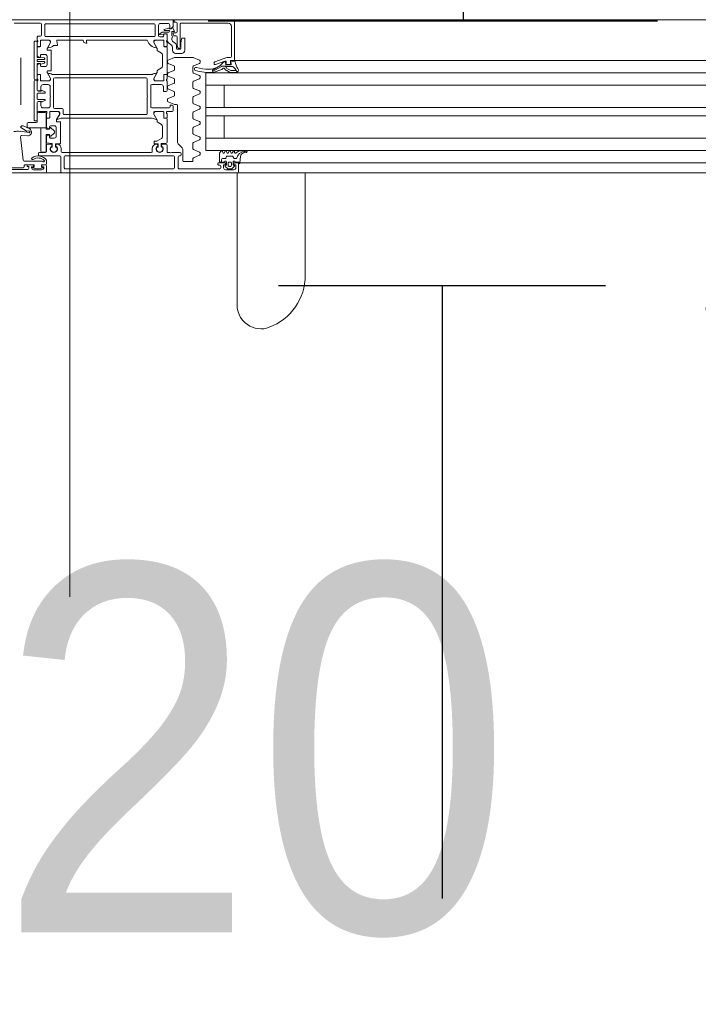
# Model space of a CAD drawing. Header units: centimetres. Extents: x -1631 to 1829, y -257 to 3158.
# Tile 57 of 128: x 392 to 425, y 972 to 1020. Entities that reach past the tile are written whole.
import ezdxf

# ---------------------------------------------------------------- set-up
doc = ezdxf.new("R2010")
doc.units = ezdxf.units.CM
doc.linetypes.add('Dash', pattern=[60, 30, -30])
doc.linetypes.add('Długa kreska', pattern=[142.875, 95.25, -47.625])
for name, color, linetype, lineweight in [('A-DETL', 90, 'Continuous', 9), ('A-DETL-GENF', 92, 'Continuous', 9), ('A-DOOR', 31, 'Continuous', 13), ('A-DOOR-IDEN', 31, 'Continuous', 13), ('G-ANNO-TEXT', 231, 'Continuous', 13)]:
    doc.layers.add(name, color=color, linetype=linetype, lineweight=lineweight)
doc.styles.add('Arial', font='arial.ttf', dxfattribs={"width": 0.9, "height": 18})

# ---------------------------------------------------------------- blocks, each defined once
blk = doc.blocks.new('Schueco_FWS_ADS-75-SimplySmart_inw_Family-02 - FWS SI insert unit 90-2368450-5_piętro III __10_50 m_ - stan projektowany')
at = {"layer": 'A-DETL-GENF'}
for p, q in [((74.6, 0.9), (-74.6, 0.9)), ((-54.5, 0.4), (7.65, 0.4)), ((-54.5, -0.2), (7.65, -0.2)), ((-54.5, -0.8), (7.65, -0.8)), ((-54.5, -1.9), (7.65, -1.9)), ((-54.5, -2.3), (7.65, -2.3)), ((-54.5, -3.4), (7.65, -3.4)), ((-54.5, -4), (7.65, -4)), ((7.65, -4.6), (-59.08, -4.6)), ((-75.5, -6.6), (75.5, -6.6))]:
    blk.add_line(p, q, dxfattribs=at)
at = {"layer": 'A-DOOR'}
for p, q in [((11.067, 0.9), (11.067, 7.373)), ((7.733, 5.916), (7.733, 0.9)), ((11.05, 0.9), (5.85, 0.9)), ((11, 0.45), (11, 0.85)), ((11.05, 0.9), (19.65, 0.9)), ((11.209, 0.581), (11.313, 0.685)), ((11.63, 0.75), (11.23, 0.75)), ((11.24, 0.53), (11.23, 0.53)), ((11.27, 0.37), (11.27, 0.5)), ((11.348, 0.7), (11.512, 0.7)), ((11.35, 0.53), (11.35, 0.42)), ((11.46, 0.58), (11.4, 0.58)), ((11.51, 0.42), (11.51, 0.53)), ((11.547, 0.685), (11.651, 0.581)), ((11.59, 0.5), (11.59, 0.37)), ((11.63, 0.53), (11.62, 0.53)), ((11.86, 0.65), (11.86, 0.57)), ((13.91, 0.7), (11.91, 0.7)), ((11.91, 0.52), (11.96, 0.52)), ((13.96, 0.12), (13.96, 0.65)), ((14.13, 0.65), (14.13, 0.12)), ((19.48, 0.7), (14.18, 0.7)), ((19.53, 0.12), (19.53, 0.65)), ((19.7, 0.85), (19.7, 0.12)), ((20.4, 0.85), (20.4, 0.55)), ((32.25, 0.9), (20.45, 0.9)), ((20.45, 0.5), (20.58, 0.5)), ((20.63, 0.62), (20.58, 0.62)), ((20.63, 0.75), (21.03, 0.75)), ((21.08, 0.62), (21.03, 0.62)), ((21.08, 0.5), (21.29, 0.5)), ((21.31, 0.73), (22.6, 0.73)), ((21.5, 0.55), (21.5, 0.595)), ((21.55, 0.645), (22.4, 0.645)), ((10.928, 0.4), (5.85, 0.4)), ((10.903, 0.103), (10.93, 0.41)), ((11.18, 0.4), (11.05, 0.4)), ((11.189, 0.2), (11.124, 0.2)), ((11.273, 0.105), (11.232, 0.175)), ((11.54, 0.08), (11.316, 0.08)), ((11.4, 0.37), (11.46, 0.37)), ((11.623, 0.175), (11.583, 0.105)), ((11.778, 0.2), (11.667, 0.2)), ((11.96, 0.4), (11.68, 0.4)), ((11.69, 0.37), (11.9, 0.37)), ((11.828, 0.37), (11.828, 0.25)), ((12.01, 0.47), (12.01, 0.45)), ((12.911, 0.038), (13.199, 0.157)), ((13.23, 0.203), (13.23, 0.3)), ((13.28, 0.35), (13.68, 0.35)), ((13.73, 0.3), (13.73, -0.259)), ((13.81, -0.05), (13.81, 0.02)), ((13.86, 0.07), (13.91, 0.07)), ((14.18, 0.07), (19.48, 0.07)), ((19.75, 0.07), (20.75, 0.07)), ((20.4, 0.27), (20.4, 0.45)), ((21.497, 0.32), (20.657, 0.32)), ((20.8, 0.02), (20.8, -0.05)), ((21.667, -0.869), (21.547, 0.275)), ((10.626, -0.158), (10.599, -0.172)), ((10.616, -0.101), (10.742, -0.076)), ((10.891, -0.18), (10.624, -0.18)), ((11.19, -0.14), (11.19, -0.1)), ((11.291, -0.09), (11.269, -0.15)), ((11.391, -0.15), (11.369, -0.09)), ((11.491, -0.09), (11.469, -0.15)), ((11.591, -0.15), (11.569, -0.09)), ((11.691, -0.09), (11.669, -0.15)), ((11.791, -0.15), (11.769, -0.09)), ((12.88, -0.002), (12.88, -0.078)), ((13.199, -0.237), (12.911, -0.118)), ((13.23, -0.547), (13.23, -0.283)), ((13.759, -0.329), (13.951, -0.521)), ((14.26, -0.1), (13.86, -0.1)), ((14.45, -0.1), (14.36, -0.1)), ((14.5, -0.45), (14.5, -0.15)), ((14.704, -0.37), (14.737, -0.37)), ((14.76, -0.36), (14.724, -0.36)), ((14.767, -0.403), (14.76, -0.482)), ((14.78, -0.522), (14.78, -0.38)), ((14.94, -0.38), (14.94, -0.505)), ((14.959, -0.482), (14.953, -0.403)), ((14.996, -0.36), (14.96, -0.36)), ((14.982, -0.37), (15.016, -0.37)), ((15.22, -0.15), (15.22, -0.3)), ((19.63, -0.1), (15.27, -0.1)), ((19.68, -0.3), (19.68, -0.15)), ((19.884, -0.37), (19.917, -0.37)), ((19.904, -0.36), (19.94, -0.36)), ((19.947, -0.403), (19.94, -0.482)), ((19.96, -0.38), (19.96, -0.505)), ((20.12, -0.522), (20.12, -0.38)), ((20.139, -0.482), (20.133, -0.403)), ((20.14, -0.36), (20.176, -0.36)), ((20.162, -0.37), (20.196, -0.37)), ((20.4, -0.15), (20.4, -0.45)), ((20.75, -0.1), (20.45, -0.1)), ((5.85, -0.8), (12.6, -0.8)), ((12.88, -0.752), (12.88, -0.828)), ((12.911, -0.712), (13.199, -0.593)), ((13.199, -0.987), (12.911, -0.868)), ((13.98, -0.591), (13.98, -2.4)), ((14.5, -1.729), (14.5, -0.61)), ((14.546, -0.561), (14.762, -0.542)), ((14.74, -0.5), (14.55, -0.5)), ((14.72, -0.869), (14.72, -1.375)), ((14.96, -0.525), (15.11, -0.525)), ((15.02, -0.5), (14.979, -0.5)), ((15.13, -0.545), (15.13, -0.635)), ((19.72, -0.545), (19.72, -1.585)), ((19.94, -0.525), (19.74, -0.525)), ((19.92, -0.5), (19.88, -0.5)), ((19.92, -1.305), (19.92, -0.905)), ((20.02, -0.805), (20.2, -0.805)), ((20.382, -0.563), (20.138, -0.542)), ((20.35, -0.5), (20.159, -0.5)), ((20.25, -0.855), (20.25, -0.93)), ((20.281, -0.954), (20.326, -0.942)), ((20.4, -0.846), (20.4, -0.583)), ((21.321, -0.917), (21.616, -0.924)), ((12.911, -1.462), (13.199, -1.343)), ((13.23, -1.297), (13.23, -1.033)), ((20.2, -1.405), (20.02, -1.405)), ((20.25, -1.28), (20.25, -1.355)), ((20.326, -1.268), (20.281, -1.256)), ((20.4, -1.729), (20.4, -1.364)), ((21.214, -1.123), (21.225, -1.138)), ((21.536, -1.402), (21.222, -1.249)), ((21.259, -1.154), (21.369, -1.148)), ((21.399, -1.157), (21.651, -1.326)), ((21.648, -1.377), (21.606, -1.399)), ((12.88, -1.502), (12.88, -1.578)), ((13.199, -1.737), (12.911, -1.618)), ((13.23, -2.047), (13.23, -1.783)), ((14.5, -2), (14.5, -1.81)), ((14.53, -1.78), (14.629, -1.78)), ((14.63, -1.779), (14.55, -1.779)), ((14.659, -1.81), (14.659, -2.08)), ((14.66, -2.049), (14.66, -1.809)), ((14.77, -1.462), (14.94, -1.56)), ((14.99, -1.647), (14.99, -1.691)), ((14.997, -1.716), (15.131, -1.949)), ((15.22, -1.78), (19.68, -1.78)), ((19.74, -1.605), (19.89, -1.605)), ((19.903, -1.716), (19.769, -1.949)), ((19.91, -1.625), (19.91, -1.691)), ((20.24, -2.049), (20.24, -1.809)), ((20.241, -2.08), (20.241, -1.81)), ((20.27, -1.779), (20.35, -1.779)), ((20.271, -1.78), (20.37, -1.78)), ((20.4, -1.81), (20.4, -2)), ((21, -3.59), (21, -1.7)), ((12.88, -2.252), (12.88, -2.328)), ((12.911, -2.212), (13.199, -2.093)), ((13.199, -2.487), (12.911, -2.368)), ((14.2, -2.37), (14.2, -2.15)), ((14.25, -2.1), (14.5, -2.1)), ((15.25, -2.28), (14.4, -2.28)), ((14.52, -2.072), (14.52, -2.028)), ((14.679, -2.1), (15.1, -2.1)), ((15.044, -2.099), (14.71, -2.099)), ((15.3, -3.37), (15.3, -2.33)), ((15.47, -2), (15.47, -2.8)), ((19.53, -1.95), (15.52, -1.95)), ((19.58, -2.2), (19.58, -2)), ((20, -2.25), (19.63, -2.25)), ((19.8, -2.1), (20.221, -2.1)), ((19.856, -2.099), (20.19, -2.099)), ((20.05, -3.7), (20.05, -2.3)), ((20.22, -2.38), (20.22, -2.8)), ((20.57, -2.28), (20.32, -2.28)), ((20.38, -2.028), (20.38, -2.072)), ((20.4, -2.1), (20.8, -2.1)), ((20.85, -2.15), (20.85, -2.54)), ((12.911, -2.962), (13.199, -2.843)), ((13.23, -2.797), (13.23, -2.533)), ((14.03, -2.45), (14.12, -2.45)), ((14.139, -2.454), (14.449, -2.582)), ((14.449, -2.738), (14.161, -2.857)), ((14.48, -2.628), (14.48, -2.692)), ((20.46, -2.667), (20.46, -2.67)), ((20.619, -2.574), (20.477, -2.64)), ((20.49, -2.7), (20.83, -2.7)), ((20.81, -2.6), (20.66, -2.6)), ((20.86, -2.73), (20.86, -2.97)), ((21.65, -2.427), (21.65, -4.726)), ((12.88, -3.002), (12.88, -3.078)), ((13.199, -3.237), (12.911, -3.118)), ((13.23, -3.547), (13.23, -3.283)), ((14.13, -2.903), (14.13, -3.043)), ((14.161, -3.089), (14.449, -3.209)), ((14.449, -3.364), (14.161, -3.484)), ((14.48, -3.255), (14.48, -3.318)), ((14.5, -3.6), (14.5, -3.13)), ((15.47, -2.9), (15.47, -3.7)), ((20.22, -2.9), (20.22, -3.32)), ((20.46, -3.03), (20.46, -3.033)), ((20.477, -3.06), (20.619, -3.126)), ((20.83, -3), (20.49, -3)), ((20.66, -3.1), (20.81, -3.1)), ((20.85, -3.16), (20.85, -3.6)), ((5.85, -3.4), (12.6, -3.4)), ((12.88, -3.752), (12.88, -3.828)), ((12.911, -3.712), (13.199, -3.593)), ((14.13, -3.53), (14.13, -3.67)), ((14.161, -3.716), (14.449, -3.836)), ((14.5, -3.89), (14.5, -3.7)), ((14.52, -3.672), (14.52, -3.628)), ((14.659, -3.62), (14.659, -3.89)), ((14.66, -3.891), (14.66, -3.651)), ((15.1, -3.6), (14.679, -3.6)), ((14.71, -3.601), (15.044, -3.601)), ((14.78, -3.42), (15.25, -3.42)), ((15.131, -3.751), (14.997, -3.984)), ((15.52, -3.75), (20, -3.75)), ((20.219, -3.751), (20.353, -3.984)), ((20.671, -3.6), (20.25, -3.6)), ((20.64, -3.601), (20.306, -3.601)), ((20.32, -3.42), (20.57, -3.42)), ((20.69, -3.891), (20.69, -3.651)), ((20.691, -3.89), (20.691, -3.62)), ((20.83, -3.628), (20.83, -3.672)), ((20.85, -3.7), (20.85, -3.89)), ((21, -5.501), (21, -3.701)), ((11.14, -4.161), (11.066, -4.031)), ((11.11, -4.108), (11.334, -4.108)), ((11.122, -4.015), (11.387, -4.015)), ((11.416, -4.129), (11.534, -4.193)), ((11.444, -4.03), (11.611, -4.121)), ((11.65, -4.155), (11.69, -4.21)), ((11.69, -4.329), (11.788, -4.329)), ((11.82, -4.163), (12.234, -4.021)), ((11.838, -4.315), (12.267, -4.063)), ((12.236, -4.153), (11.997, -4.297)), ((13.199, -3.987), (12.911, -3.868)), ((13.23, -4.297), (13.23, -4.033)), ((14.13, -4.157), (14.13, -4.297)), ((14.449, -3.991), (14.161, -4.111)), ((14.48, -3.882), (14.48, -3.945)), ((14.5, -5.229), (14.5, -3.971)), ((14.629, -3.92), (14.53, -3.92)), ((14.55, -3.921), (14.63, -3.921)), ((14.72, -4.325), (14.72, -4.875)), ((14.94, -4.14), (14.77, -4.238)), ((14.99, -4.009), (14.99, -4.053)), ((20.13, -3.92), (15.22, -3.92)), ((20.17, -4.12), (20.17, -5.08)), ((20.34, -4.1), (20.19, -4.1)), ((20.36, -4.009), (20.36, -4.08)), ((20.47, -4.3), (20.65, -4.3)), ((20.8, -3.921), (20.72, -3.921)), ((20.82, -3.92), (20.721, -3.92)), ((20.85, -4.341), (20.85, -3.971)), ((11.25, -4.6), (5.85, -4.6)), ((11.346, -4.542), (11.207, -4.569)), ((11.25, -4.6), (11.35, -4.6)), ((11.35, -4.8), (11.35, -6.28)), ((11.359, -4.419), (11.37, -4.509)), ((11.6, -4.385), (11.389, -4.385)), ((11.4, -4.55), (11.4, -4.45)), ((11.551, -4.75), (11.4, -4.75)), ((11.45, -4.4), (11.55, -4.4)), ((12.167, -4.529), (11.568, -4.747)), ((11.6, -4.45), (11.6, -4.526)), ((11.642, -4.514), (11.629, -4.411)), ((11.667, -4.573), (12.133, -4.403)), ((11.699, -4.54), (11.672, -4.54)), ((12.2, -4.45), (12.2, -4.482)), ((12.88, -4.502), (12.88, -4.578)), ((12.911, -4.462), (13.199, -4.343)), ((13.221, -4.746), (12.911, -4.618)), ((14.12, -4.75), (13.24, -4.75)), ((14.449, -4.618), (14.139, -4.746)), ((14.161, -4.343), (14.449, -4.462)), ((14.48, -4.508), (14.48, -4.572)), ((20.37, -4.8), (20.37, -4.4)), ((20.484, -4.502), (20.484, -4.516)), ((20.484, -4.686), (20.484, -4.699)), ((20.674, -4.429), (20.506, -4.473)), ((20.506, -4.728), (20.674, -4.773)), ((20.514, -4.546), (20.83, -4.546)), ((20.83, -4.656), (20.514, -4.656)), ((20.7, -4.35), (20.7, -4.425)), ((20.7, -4.775), (20.7, -4.85)), ((20.731, -4.449), (20.776, -4.437)), ((20.776, -4.763), (20.731, -4.751)), ((20.86, -4.576), (20.86, -4.626)), ((13.63, -5.68), (13.63, -5.1)), ((13.78, -4.95), (14.08, -4.95)), ((13.83, -5.28), (13.83, -5.25)), ((13.98, -5.15), (13.87, -5.15)), ((13.88, -5.2), (13.918, -5.2)), ((13.963, -5.227), (13.995, -5.289)), ((14.03, -5.322), (14.03, -5.2)), ((14.23, -5.1), (14.23, -5.249)), ((14.53, -5.28), (14.629, -5.28)), ((14.63, -5.279), (14.55, -5.279)), ((14.77, -4.962), (14.94, -5.06)), ((14.99, -5.147), (14.99, -5.191)), ((14.997, -5.216), (15.131, -5.449)), ((20.19, -5.1), (20.34, -5.1)), ((20.353, -5.216), (20.219, -5.449)), ((20.36, -5.12), (20.36, -5.191)), ((20.65, -4.9), (20.47, -4.9)), ((20.72, -5.279), (20.8, -5.279)), ((20.721, -5.28), (20.82, -5.28)), ((20.85, -5.229), (20.85, -4.859)), ((13.737, -5.7), (13.65, -5.7)), ((14, -5.312), (14, -5.76)), ((14.206, -5.523), (14.094, -5.445)), ((14.27, -5.71), (14.27, -5.646)), ((14.283, -5.352), (14.367, -5.41)), ((14.495, -5.656), (14.495, -5.885)), ((14.5, -5.5), (14.5, -5.31)), ((14.5, -5.85), (14.5, -5.6)), ((14.52, -5.572), (14.52, -5.528)), ((14.659, -5.31), (14.659, -5.58)), ((14.66, -5.549), (14.66, -5.309)), ((14.679, -5.6), (15.1, -5.6)), ((15.044, -5.599), (14.71, -5.599)), ((14.86, -5.76), (14.75, -5.76)), ((20.43, -5.77), (15.13, -5.77)), ((15.5, -5.6), (18.43, -5.6)), ((18.445, -5.45), (18.48, -5.45)), ((18.6, -5.57), (18.6, -5.58)), ((18.62, -5.6), (19.864, -5.6)), ((19.893, -5.564), (19.856, -5.376)), ((19.886, -5.34), (20.05, -5.34)), ((20.25, -5.6), (20.671, -5.6)), ((20.306, -5.599), (20.64, -5.599)), ((20.69, -5.549), (20.69, -5.309)), ((20.691, -5.58), (20.691, -5.31)), ((20.83, -5.528), (20.83, -5.572)), ((20.85, -5.31), (20.85, -5.5)), ((20.85, -5.6), (20.85, -5.74)), ((14, -6), (14, -6.43)), ((14.05, -5.81), (14.142, -5.81)), ((14.27, -6), (14.27, -5.81)), ((14.706, -5.995), (14.41, -5.995)), ((14.41, -6.075), (14.63, -6.075)), ((14.636, -6.114), (14.433, -6.184)), ((14.515, -5.905), (14.642, -5.905)), ((14.662, -5.885), (14.662, -5.878)), ((14.684, -5.858), (14.85, -5.874)), ((14.858, -5.911), (14.732, -5.988)), ((14.91, -6.32), (14.91, -5.81)), ((15.08, -5.82), (15.08, -6.35)), ((20.48, -6.35), (20.48, -5.82)), ((20.65, -5.84), (20.65, -6.38)), ((20.8, -5.79), (20.7, -5.79)), ((11.35, -6.6), (5.85, -6.6)), ((11.5, -6.43), (13.81, -6.43)), ((14.47, -6.42), (14.81, -6.42)), ((15.13, -6.4), (20.43, -6.4)), ((20.7, -6.43), (21.99, -6.43))]:
    blk.add_line(p, q, dxfattribs=at)
at = {"layer": 'A-DOOR', "flags": 128}
for points in [[(11.13, 0.65), (11.13, 0.5), (11.23, 0.5), (11.23, 0.45)], [(11.63, 0.45), (11.63, 0.5), (11.73, 0.5), (11.73, 0.65)], [(20.45, 0.5), (20.65, 0.5), (20.65, 0.6)], [(20.63, 0.55), (20.63, 0.6), (20.53, 0.6), (20.53, 0.65)], [(21.01, 0.6), (21.01, 0.5), (21.45, 0.5)], [(21.13, 0.65), (21.13, 0.6), (21.03, 0.6), (21.03, 0.55)], [(21.34, 0.55), (21.34, 0.58), (21.26, 0.58), (21.26, 0.68)], [(10.97, 0.45), (10.97, 0.37), (11.17, 0.37)], [(11.93, 0.34), (11.93, -0.06), (11.865, -0.16)], [(5.85, -4), (12.6, -4), (12.6, -0.2), (5.85, -0.2)], [(11.7, -0.8), (11.7, -1.9), (12.6, -1.9), (5.85, -1.9)], [(15.11, -0.655), (14.995, -0.655), (14.77, -0.782)], [(15.15, -2.05), (15.15, -1.98), (15.012, -1.741)], [(19.888, -1.741), (19.75, -1.98), (19.75, -2.05)], [(20.95, -1.65), (20.86, -1.65), (20.86, -2.55)], [(11.7, -3.4), (11.7, -2.3), (12.6, -2.3), (5.85, -2.3)], [(14.35, -2.33), (14.35, -2.42), (14.25, -2.42)], [(20.8, -2.59), (20.67, -2.59), (20.67, -2.38)], [(14.55, -3.08), (14.68, -3.08), (14.68, -3.32)], [(20.67, -3.32), (20.67, -3.11), (20.8, -3.11)], [(20.86, -3.15), (20.86, -3.64), (20.95, -3.64)], [(15.012, -3.959), (15.15, -3.72), (15.15, -3.65)], [(20.2, -3.65), (20.2, -3.72), (20.338, -3.959)], [(20.95, -3.651), (20.86, -3.651), (20.86, -4.431)], [(11.589, -4.241), (11.627, -4.303), (11.291, -4.303)], [(14.05, -6.48), (14.15, -6.48), (14.15, -6.6), (11.2, -6.6), (11.2, -4.65)], [(20.83, -4.461), (20.7, -4.461), (20.699, -4.444), (20.7, -4.461)], [(20.7, -4.741), (20.699, -4.757), (20.7, -4.751), (20.83, -4.741)], [(20.86, -4.771), (20.86, -5.551), (20.95, -5.551)], [(13.82, -5.2), (13.82, -5.45), (13.787, -5.658)], [(13.86, -6.38), (13.86, -5.3), (13.85, -5.3)], [(15.15, -5.55), (15.15, -5.48), (15.012, -5.241)], [(20.338, -5.241), (20.2, -5.48), (20.2, -5.55)], [(18.45, -5.58), (18.45, -5.518), (18.431, -5.491), (18.425, -5.47)], [(14.16, -5.821), (14.198, -5.896), (14.2, -5.95), (14.05, -5.95)], [(14.212, -6.206), (14.13, -6.02), (14.25, -6.02)], [(22.85, -6.6), (14.2, -6.6), (14.2, -6.26), (14.31, -6.15), (14.37, -6.15), (14.37, -6.32)], [(14.365, -6.15), (14.3, -6.15), (14.246, -6.212)], [(14.65, -5.86), (14.65, -5.9), (14.55, -5.9)]]:
    blk.add_lwpolyline(points, dxfattribs=at)
for points in [[(20.234, -0.916), (20.25, -0.975), (20.41, -0.975), (20.41, -0.17), (20.41, -0.975), (20.25, -0.975)], [(20.46, -0.12), (20.62, -0.12)], [(20.67, -0.17), (20.67, -1.27)], [(20.034, -1.028), (20.186, -0.901)], [(20.186, -1.309), (20.034, -1.182)], [(20.68, -1.3), (20.41, -1.3), (20.41, -1.235), (20.25, -1.235), (20.234, -1.294), (20.25, -1.235), (20.41, -1.235), (20.41, -1.3)], [(21.3, -1.3), (20.41, -1.3), (20.41, -2), (20.41, -1.3)], [(21.35, -1.51), (21.35, -1.35)], [(20.85, -2), (20.85, -1.61)], [(20.9, -1.56), (21.3, -1.56)], [(20.46, -2.05), (20.8, -2.05)]]:
    blk.add_lwpolyline(points, close=True, dxfattribs=at)
at = {"layer": 'A-DOOR'}
for centre, radius, start, end in [((10.451, 5.916), 2.718, 110.5428, 180), ((9.905, 7.373), 1.162, 360, 110.5428), ((9.905, 7.373), 1.162, 82.9071, 110.5428), ((9.905, 7.373), 1.162, 13.8178, 41.4535), ((11.05, 0.85), 0.05, 90, 180), ((11.23, 0.65), 0.1, 90, 180), ((11.23, 0.56), 0.03, 135.0034, 269.9945), ((11.24, 0.5), 0.03, 360, 90), ((11.348, 0.65), 0.05, 90, 135.0202), ((11.4, 0.53), 0.05, 89.9979, 180.0021), ((11.46, 0.53), 0.05, 359.9979, 90.0021), ((11.512, 0.65), 0.05, 44.9723, 90), ((11.62, 0.5), 0.03, 90, 180), ((11.63, 0.65), 0.1, 360, 90), ((11.63, 0.56), 0.03, 269.9999, 45.0019), ((11.91, 0.65), 0.05, 90, 180), ((11.91, 0.57), 0.05, 180, 270), ((11.96, 0.47), 0.05, 360, 90), ((13.91, 0.65), 0.05, 360, 90), ((14.18, 0.65), 0.05, 90, 180), ((19.48, 0.65), 0.05, 360, 90), ((19.65, 0.85), 0.05, 360, 90), ((20.45, 0.85), 0.05, 90, 180), ((20.45, 0.55), 0.05, 180, 270), ((20.45, 0.45), 0.05, 90, 180), ((20.63, 0.65), 0.1, 90, 180), ((20.58, 0.64), 0.02, 108.1806, 270), ((20.83, -0.121), 0.821, 71.8194, 108.1806), ((20.58, 0.55), 0.05, 270, 360), ((20.63, 0.6), 0.02, 360, 90), ((21.03, 0.6), 0.02, 90, 180), ((21.03, 0.65), 0.1, 360, 90), ((21.08, 0.55), 0.05, 180, 270), ((21.08, 0.64), 0.02, 270, 71.8194), ((21.31, 0.68), 0.05, 90, 180), ((21.29, 0.55), 0.05, 270, 360), ((21.45, 0.55), 0.05, 270, 0), ((21.55, 0.595), 0.05, 90, 180), ((10.703, 0.244), 0.381, 271.8995, 347.3401), ((10.704, 0.12), 0.2, 281.0025, 354.9918), ((10.97, 0.41), 0.04, 90.0001, 179.9994), ((11.05, 0.45), 0.05, 180, 270), ((11.124, 0.15), 0.05, 90, 167.8734), ((11.22, 0.37), 0.05, 180, 360), ((11.18, 0.45), 0.05, 270, 360), ((11.189, 0.15), 0.05, 30, 90), ((11.316, 0.13), 0.05, 210, 270), ((11.4, 0.42), 0.05, 179.9989, 270.0011), ((11.46, 0.42), 0.05, 269.9989, 0.0011), ((11.54, 0.13), 0.05, 270, 330), ((11.64, 0.37), 0.05, 179.9994, 359.9994), ((11.667, 0.15), 0.05, 90, 150), ((11.68, 0.45), 0.05, 180, 270), ((11.778, 0.25), 0.05, 270, 360), ((11.9, 0.34), 0.03, 0, 90), ((11.96, 0.45), 0.05, 270, 360), ((12.93, -0.008), 0.05, 112.5, 172.8548), ((13.18, 0.203), 0.05, 292.5, 360), ((13.28, 0.3), 0.05, 90, 180), ((13.68, 0.3), 0.05, 0, 90), ((13.86, 0.02), 0.05, 90, 180), ((13.91, 0.12), 0.05, 270, 360), ((14.18, 0.12), 0.05, 180, 270), ((19.48, 0.12), 0.05, 270, 360), ((19.75, 0.12), 0.05, 180, 270), ((20.815, 0.6), 0.53, 218.5054, 303.56), ((20.535, 0.32), 0.0341, 161.9642, 225.0141), ((20.55, 0.315), 0.05, 44.427, 161.9642), ((20.815, 0.6), 0.43, 225.0141, 303.56), ((20.657, 0.42), 0.1, 224.427, 270), ((20.75, 0.02), 0.05, 0, 90), ((21.08, 0.2), 0.05, 303.56, 123.56), ((21.497, 0.27), 0.05, 6, 90), ((10.623, -0.14), 0.04, 101.0106, 270.0809), ((10.749, -0.478), 0.343, 95.6011, 111.0537), ((10.891, 0.12), 0.3, 269.9987, 319.6802), ((11.15, -0.1), 0.04, 360, 139.6792), ((11.23, -0.14), 0.04, 179.9998, 345.0003), ((11.33, -0.1), 0.04, 15.0002, 164.9998), ((11.43, -0.14), 0.04, 194.9996, 345.0004), ((11.53, -0.1), 0.04, 15.0002, 164.9998), ((11.63, -0.14), 0.04, 194.9996, 345.0004), ((11.73, -0.1), 0.04, 15.0002, 164.9998), ((11.83, -0.14), 0.04, 194.9995, 330.0003), ((12.93, -0.072), 0.05, 187.1452, 247.5), ((13.18, -0.283), 0.05, 0, 67.5), ((13.83, -0.259), 0.1, 180, 225), ((13.86, -0.05), 0.05, 180, 270), ((14.31, -0.153), 0.0725, 46.3972, 133.6028), ((14.45, -0.15), 0.05, 360, 90), ((14.55, -0.45), 0.05, 180, 270), ((14.86, -0.28), 0.18, 330, 210), ((14.86, -0.275), 0.16, 327.91, 212.09), ((14.737, -0.4), 0.03, 355, 90), ((14.74, -0.48), 0.02, 270, 355), ((14.76, -0.38), 0.02, 360, 90), ((14.96, -0.38), 0.02, 90, 180), ((14.982, -0.4), 0.03, 90, 185), ((14.979, -0.48), 0.02, 185, 270), ((15.02, -0.3), 0.2, 270, 360), ((15.27, -0.15), 0.05, 90, 180), ((19.63, -0.15), 0.05, 0, 90), ((19.88, -0.3), 0.2, 180, 270), ((20.04, -0.28), 0.18, 330, 210), ((20.04, -0.275), 0.16, 327.9154, 212.0846), ((19.917, -0.4), 0.03, 355, 90), ((19.92, -0.48), 0.02, 270, 355), ((19.94, -0.38), 0.02, 360, 90), ((20.14, -0.38), 0.02, 90, 180), ((20.162, -0.4), 0.03, 90, 185), ((20.159, -0.48), 0.02, 185, 270), ((20.35, -0.45), 0.05, 270, 360), ((20.45, -0.15), 0.05, 90, 180), ((20.46, -0.17), 0.05, 90, 180), ((20.46, -0.17), 0.05, 90, 180), ((20.62, -0.17), 0.05, 0, 90), ((20.62, -0.17), 0.05, 0, 90), ((20.75, -0.05), 0.05, 270, 360), ((12.93, -0.758), 0.05, 112.5, 172.8548), ((12.93, -0.822), 0.05, 187.1452, 247.5), ((13.18, -0.547), 0.05, 292.5, 360), ((13.88, -0.591), 0.1, 0, 45), ((14.55, -0.61), 0.05, 95, 180), ((14.82, -0.869), 0.1, 120, 180), ((14.76, -0.522), 0.02, 275, 360), ((14.96, -0.505), 0.02, 180, 270), ((14.995, -0.675), 0.02, 90, 120), ((15.11, -0.545), 0.02, 360, 90), ((15.11, -0.635), 0.02, 270, 360), ((19.74, -0.545), 0.02, 90, 180), ((20.02, -0.905), 0.1, 90, 180), ((19.94, -0.505), 0.02, 270, 0), ((20.14, -0.522), 0.02, 180, 265), ((20.205, -0.924), 0.03, 15, 130), ((20.205, -0.924), 0.03, 15, 130), ((20.2, -0.855), 0.05, 360, 90), ((20.275, -0.93), 0.025, 180, 285), ((20.3, -0.846), 0.1, 285, 360), ((20.38, -0.583), 0.02, 360, 85), ((21.317, -1.102), 0.185, 88.6082, 187.0666), ((21.617, -0.874), 0.05, 268.6082, 6), ((13.18, -1.033), 0.05, 0, 67.5), ((13.18, -1.297), 0.05, 292.5, 360), ((14.82, -1.375), 0.1, 180, 240), ((20.02, -1.305), 0.1, 180, 270), ((20.098, -1.105), 0.1, 130, 230), ((20.098, -1.105), 0.1, 130, 230), ((20.205, -1.286), 0.03, 230, 345), ((20.205, -1.286), 0.03, 230, 345), ((20.2, -1.355), 0.05, 270, 360), ((20.275, -1.28), 0.025, 75, 180), ((20.3, -1.364), 0.1, 360, 75), ((20.72, -1.27), 0.05, 180, 216.8699), ((20.72, -1.27), 0.05, 180, 216.8699), ((21.292, -1.105), 0.16, 187.0666, 244), ((21.242, -1.102), 0.035, 76.469, 217), ((21.257, -1.114), 0.04, 217, 273), ((21.835, 1.362), 2.5, 256.469, 266.7837), ((21.3, -1.35), 0.05, 360, 90), ((21.3, -1.35), 0.05, 360, 90), ((21.371, -1.198), 0.05, 56, 93), ((21.568, -1.329), 0.08, 246, 298), ((21.634, -1.351), 0.03, 298, 56), ((21.807, 0.863), 2, 266.7837, 275.3952), ((12.93, -1.508), 0.05, 112.5, 172.8548), ((12.93, -1.572), 0.05, 187.1452, 247.5), ((13.18, -1.783), 0.05, 0, 67.5), ((14.55, -1.729), 0.05, 180, 270), ((14.53, -1.81), 0.03, 90, 180), ((14.629, -1.81), 0.03, 360, 90), ((14.63, -1.809), 0.03, 360, 90), ((14.89, -1.647), 0.1, 360, 60), ((15.04, -1.691), 0.05, 180, 210), ((15.024, -1.734), 0.0138, 84.6714, 210), ((14.979, -2.218), 0.5, 61.1395, 84.6714), ((19.921, -2.218), 0.5, 95.3286, 118.8605), ((19.74, -1.585), 0.02, 180, 270), ((19.876, -1.734), 0.0138, 330, 95.3286), ((19.89, -1.625), 0.02, 0, 90), ((19.86, -1.691), 0.05, 330, 360), ((20.27, -1.809), 0.03, 90, 180), ((20.271, -1.81), 0.03, 90, 180), ((20.35, -1.729), 0.05, 270, 0), ((20.37, -1.81), 0.03, 360, 90), ((20.9, -1.61), 0.05, 90, 180), ((20.9, -1.61), 0.05, 90, 180), ((20.95, -1.7), 0.05, 360, 90), ((21.3, -1.51), 0.05, 270, 360), ((21.3, -1.51), 0.05, 270, 360), ((12.93, -2.258), 0.05, 112.5, 172.8548), ((12.93, -2.322), 0.05, 187.1452, 247.5), ((13.18, -2.047), 0.05, 292.5, 0), ((14.03, -2.4), 0.05, 180, 270), ((14.25, -2.15), 0.05, 90, 180), ((14.25, -2.37), 0.05, 180, 270), ((14.4, -2.33), 0.05, 90, 180), ((14.49, -2.028), 0.03, 360, 70.5288), ((14.49, -2.072), 0.03, 289.4712, 360), ((14.679, -2.08), 0.02, 180, 270), ((14.71, -2.049), 0.05, 180, 270), ((15.044, -1.999), 0.1, 270, 30), ((15.1, -2.05), 0.05, 270, 0), ((15.25, -2.33), 0.05, 0, 90), ((15.52, -2), 0.05, 90, 180), ((19.53, -2), 0.05, 0, 90), ((19.63, -2.2), 0.05, 180, 270), ((19.8, -2.05), 0.05, 180, 270), ((19.856, -1.999), 0.1, 150, 270), ((20, -2.3), 0.05, 0, 90), ((20.19, -2.049), 0.05, 270, 360), ((20.32, -2.38), 0.1, 90, 180), ((20.221, -2.08), 0.02, 270, 0), ((20.41, -2.028), 0.03, 109.4712, 180), ((20.41, -2.072), 0.03, 180, 250.5288), ((20.46, -2), 0.05, 180, 270), ((20.46, -2), 0.05, 180, 270), ((20.57, -2.38), 0.1, 360, 90), ((20.8, -2), 0.05, 270, 0), ((20.8, -2), 0.05, 270, 360), ((20.8, -2.15), 0.05, 0, 90), ((13.18, -2.533), 0.05, 0, 67.5), ((13.18, -2.797), 0.05, 292.5, 0), ((14.12, -2.5), 0.05, 67.5, 90), ((14.18, -2.903), 0.05, 112.5, 180), ((14.43, -2.628), 0.05, 0, 67.5), ((14.43, -2.692), 0.05, 292.5, 0), ((15.522, -2.85), 0.0725, 136.3972, 223.6028), ((20.272, -2.85), 0.0725, 136.3972, 223.6028), ((20.49, -2.667), 0.03, 115, 180), ((20.49, -2.67), 0.03, 180, 270), ((20.632, -2.601), 0.03, 21.7118, 115), ((20.8, -2.54), 0.05, 270, 360), ((20.81, -2.55), 0.05, 270, 360), ((20.83, -2.73), 0.03, 0, 90), ((12.93, -3.008), 0.05, 112.5, 172.8548), ((12.93, -3.072), 0.05, 187.1452, 247.5), ((13.18, -3.283), 0.05, 0, 67.5), ((14.18, -3.043), 0.05, 180, 247.5), ((14.43, -3.255), 0.05, 0, 67.5), ((14.43, -3.318), 0.05, 292.5, 0), ((14.55, -3.13), 0.05, 90, 180), ((14.78, -3.32), 0.1, 180, 270), ((15.25, -3.37), 0.05, 270, 0), ((20.32, -3.32), 0.1, 180, 270), ((20.49, -3.03), 0.03, 90, 180), ((20.49, -3.033), 0.03, 180, 245), ((20.57, -3.32), 0.1, 270, 360), ((20.632, -3.099), 0.03, 245, 338.2882), ((20.8, -3.16), 0.05, 0, 90), ((20.81, -3.15), 0.05, 0, 90), ((20.83, -2.97), 0.03, 270, 360), ((12.93, -3.758), 0.05, 112.5, 172.8548), ((12.93, -3.822), 0.05, 187.1452, 247.5), ((13.18, -3.547), 0.05, 292.5, 0), ((14.18, -3.53), 0.05, 112.5, 180), ((14.18, -3.67), 0.05, 180, 247.5), ((14.43, -3.882), 0.05, 0, 67.5), ((14.49, -3.628), 0.03, 0, 70.5288), ((14.49, -3.672), 0.03, 289.4712, 360), ((14.679, -3.62), 0.02, 90, 180), ((14.71, -3.651), 0.05, 90, 180), ((15.044, -3.701), 0.1, 330, 90), ((15.1, -3.65), 0.05, 0, 90), ((15.52, -3.7), 0.05, 180, 270), ((20, -3.7), 0.05, 270, 360), ((20.25, -3.65), 0.05, 90, 180), ((20.306, -3.701), 0.1, 90, 210), ((20.64, -3.651), 0.05, 360, 90), ((20.671, -3.62), 0.02, 0, 90), ((20.86, -3.628), 0.03, 109.4712, 180), ((20.86, -3.672), 0.03, 180, 250.5288), ((20.95, -3.59), 0.05, 270, 360), ((20.95, -3.701), 0.05, 0, 90), ((11.127, -4.135), 0.12, 91.9923, 214.051), ((10.24, -4.734), 0.95, 11.4268, 34.051), ((11.175, -4.141), 0.04, 209.6254, 225.0361), ((9.863, -5.398), 1.777, 39.1355, 43.7266), ((11.291, -4.243), 0.06, 213.3021, 270), ((11.334, -4.278), 0.17, 61.4634, 90.0728), ((11.387, -4.135), 0.12, 61.3666, 90.0039), ((11.453, -4.342), 0.17, 36.4634, 61.4634), ((11.553, -4.226), 0.12, 36.3666, 61.3666), ((11.684, -4.253), 0.0764, 209.9329, 274.2645), ((11.731, -4.18), 0.05, 216.3666, 333.0444), ((12.591, -5.282), 1.15, 117.1697, 139.1518), ((11.846, -4.239), 0.08, 109.0101, 153.0444), ((11.788, -4.229), 0.1, 270, 300.3836), ((12.422, -4.975), 0.8, 88.4714, 116.3861), ((12.26, -4.097), 0.08, 92.1106, 109.0101), ((12.197, -4.089), 0.075, 301.1063, 20.0149), ((12.367, -7.009), 2.994, 75.7723, 92.1183), ((12.368, -7.009), 2.834, 75.7856, 88.4777), ((13.085, -4.184), 0.08, 254.699, 76.5296), ((13.18, -4.033), 0.05, 0, 67.5), ((13.18, -4.297), 0.05, 292.5, 0), ((14.18, -4.157), 0.05, 112.5, 180), ((14.18, -4.297), 0.05, 180, 247.5), ((14.43, -3.945), 0.05, 292.5, 0), ((14.53, -3.89), 0.03, 180, 270), ((14.55, -3.971), 0.05, 90, 180), ((14.629, -3.89), 0.03, 270, 0), ((14.63, -3.891), 0.03, 270, 0), ((14.82, -4.325), 0.1, 120, 180), ((14.89, -4.053), 0.1, 300, 0), ((15.04, -4.009), 0.05, 150, 180), ((15.024, -3.966), 0.0138, 150, 275.3286), ((14.979, -3.482), 0.5, 275.3286, 298.8605), ((20.371, -3.482), 0.5, 241.1395, 264.6714), ((20.19, -4.12), 0.02, 90, 180), ((20.326, -3.966), 0.0138, 264.6714, 30), ((20.34, -4.08), 0.02, 270, 0), ((20.31, -4.009), 0.05, 0, 30), ((20.47, -4.4), 0.1, 90, 180), ((20.65, -4.35), 0.05, 0, 90), ((20.72, -3.891), 0.03, 180, 270), ((20.721, -3.89), 0.03, 180, 270), ((20.8, -3.971), 0.05, 0, 90), ((20.82, -3.89), 0.03, 270, 0), ((11.201, -4.54), 0.03, 191.4268, 282.3565), ((11.25, -4.65), 0.05, 90, 180), ((11.341, -4.513), 0.03, 280.9941, 8.118), ((11.35, -4.55), 0.05, 270, 0), ((11.4, -4.8), 0.05, 90, 180), ((11.389, -4.415), 0.03, 90, 187.2077), ((11.45, -4.45), 0.05, 90, 180), ((11.55, -4.45), 0.05, 0, 90), ((11.551, -4.7), 0.05, 270, 290), ((11.6, -4.415), 0.03, 7.0564, 90), ((11.65, -4.526), 0.05, 180, 290), ((11.672, -4.51), 0.03, 187.0564, 270), ((11.699, -4.51), 0.03, 270, 319.1518), ((12.15, -4.45), 0.05, 0, 110), ((12.15, -4.482), 0.05, 290, 360), ((12.93, -4.508), 0.05, 112.5, 172.8548), ((12.93, -4.572), 0.05, 187.1452, 247.5), ((13.24, -4.7), 0.05, 247.5, 270), ((14.12, -4.7), 0.05, 270, 292.5), ((14.43, -4.508), 0.05, 0, 67.5), ((14.43, -4.572), 0.05, 292.5, 0), ((20.47, -4.8), 0.1, 180, 270), ((20.514, -4.502), 0.03, 105, 180), ((20.514, -4.516), 0.03, 180, 270), ((20.514, -4.686), 0.03, 90, 180), ((20.514, -4.699), 0.03, 180, 255), ((20.679, -4.448), 0.02, 10, 105), ((20.679, -4.753), 0.02, 255, 350), ((20.725, -4.425), 0.025, 180, 285), ((20.725, -4.775), 0.025, 75, 180), ((20.75, -4.341), 0.1, 285, 0), ((20.75, -4.859), 0.1, 360, 75), ((20.83, -4.431), 0.03, 270, 0), ((20.83, -4.576), 0.03, 0, 90), ((20.83, -4.626), 0.03, 270, 0), ((20.83, -4.771), 0.03, 0, 90), ((13.78, -5.1), 0.15, 90, 180), ((13.87, -5.2), 0.05, 90, 180), ((13.88, -5.25), 0.05, 90, 180), ((13.85, -5.28), 0.02, 180, 270), ((13.918, -5.25), 0.05, 27, 90), ((13.98, -5.2), 0.05, 0, 90), ((13.95, -5.312), 0.05, 0, 27), ((14.08, -5.1), 0.15, 360, 90), ((14.355, -5.249), 0.125, 180, 235), ((14.55, -5.229), 0.05, 180, 270), ((14.53, -5.31), 0.03, 90, 180), ((14.629, -5.31), 0.03, 0, 90), ((14.63, -5.309), 0.03, 360, 90), ((14.82, -4.875), 0.1, 180, 240), ((14.89, -5.147), 0.1, 0, 60), ((15.04, -5.191), 0.05, 180, 210), ((15.024, -5.234), 0.0138, 84.3774, 210), ((14.976, -5.718), 0.5, 17.7484, 84.3774), ((20.378, -5.717), 0.5, 96.1407, 131.0252), ((20.19, -5.08), 0.02, 180, 270), ((20.326, -5.234), 0.0138, 330, 96.1407), ((20.34, -5.12), 0.02, 0, 90), ((20.31, -5.191), 0.05, 330, 0), ((20.65, -4.85), 0.05, 270, 0), ((20.72, -5.309), 0.03, 90, 180), ((20.721, -5.31), 0.03, 90, 180), ((20.8, -5.229), 0.05, 270, 0), ((20.82, -5.31), 0.03, 0, 90), ((13.65, -5.68), 0.02, 180, 270), ((13.737, -5.65), 0.05, 270, 350.9097), ((14.05, -5.76), 0.05, 180, 270), ((14.18, -5.322), 0.15, 180, 235), ((14.12, -5.646), 0.15, 360, 55), ((14.27, -5.76), 0.05, 90, 270), ((14.195, -5.656), 0.3, 360, 55), ((14.49, -5.528), 0.03, 0, 70.5288), ((14.49, -5.572), 0.03, 289.4712, 0), ((14.75, -5.86), 0.1, 90, 180), ((14.679, -5.58), 0.02, 180, 270), ((14.71, -5.549), 0.05, 180, 270), ((14.86, -5.81), 0.05, 0, 90), ((15.044, -5.499), 0.1, 270, 30), ((15.13, -5.82), 0.05, 90, 180), ((15.1, -5.55), 0.05, 270, 0), ((15.5, -5.55), 0.05, 197.7484, 270), ((18.445, -5.47), 0.02, 90, 180), ((18.445, -5.477), 0.02, 180, 225), ((18.43, -5.58), 0.02, 270, 0), ((18.43, -5.518), 0.02, 360, 45), ((18.48, -5.57), 0.12, 360, 90), ((18.62, -5.58), 0.02, 180, 270), ((19.886, -5.37), 0.03, 90, 191), ((19.864, -5.57), 0.03, 270, 11), ((20.25, -5.55), 0.05, 180, 270), ((20.306, -5.499), 0.1, 150, 270), ((20.43, -5.82), 0.05, 0, 90), ((20.64, -5.549), 0.05, 270, 0), ((20.671, -5.58), 0.02, 270, 0), ((20.8, -5.74), 0.05, 270, 0), ((20.86, -5.528), 0.03, 109.4712, 180), ((20.86, -5.572), 0.03, 180, 250.5288), ((20.95, -5.501), 0.05, 270, 0), ((14.05, -6), 0.05, 90, 180), ((14.142, -5.83), 0.02, 27, 90), ((14.18, -5.905), 0.02, 0, 27), ((14.231, -6.198), 0.02, 203.8387, 318.5763), ((14.25, -6), 0.02, 270, 0), ((14.365, -6.17), 0.02, 23.8174, 90), ((14.41, -6.035), 0.04, 90, 270), ((14.42, -6.146), 0.04, 203.8174, 288.9046), ((14.515, -5.885), 0.02, 180, 270), ((14.55, -5.85), 0.05, 180, 270), ((14.63, -6.095), 0.02, 288.9046, 90), ((14.642, -5.885), 0.02, 270, 0), ((14.682, -5.878), 0.02, 84.5, 180), ((14.706, -5.945), 0.05, 270, 301.185), ((14.848, -5.894), 0.02, 301.185, 84.5), ((20.7, -5.84), 0.05, 90, 180), ((11.5, -6.28), 0.15, 180, 270), ((13.81, -6.38), 0.05, 270, 0), ((14.05, -6.43), 0.05, 180, 270), ((14.47, -6.32), 0.1, 180, 270), ((14.81, -6.32), 0.1, 270, 0), ((15.13, -6.35), 0.05, 180, 270), ((20.43, -6.35), 0.05, 270, 0), ((20.7, -6.38), 0.05, 180, 270)]:
    blk.add_arc(centre, radius, start, end, dxfattribs=at)
blk = doc.blocks.new('etykieta drzwi wymiar i kategoria - Aluprof Curtain Door - etykieta drzwi 1S góra-2374516-5_piętro III __10_50 m_ - stan projektowany')
at = {"layer": 'A-DOOR-IDEN'}
blk.add_line((0, 0), (0, -0.59844), dxfattribs=at)

msp = doc.modelspace()

# ---------------------------------------------------------------- linework, layer by layer
at = {"layer": 'A-DETL', "linetype": 'Dash', "lineweight": 25}
for p, q in [((423.389, 1019.9), (401.389, 1019.9)), ((420.842, 1006.951), (404.842, 1006.951))]:
    msp.add_line(p, q, dxfattribs=at)
at = {"layer": 'A-DETL', "linetype": 'Długa kreska', "lineweight": 70}
msp.add_line((1235.377, 1005.826), (294.377, 1005.826), dxfattribs=at)
at = {"layer": 'A-DETL', "linetype": 'Dash', "lineweight": 25}
for points, knots in [([(-555.623, 1472.575), (-478.908, 1472.575), (-450.623, 1472.575), (-439.123, 1472.575), (-439.123, 1461.075), (-439.123, 1432.79), (-439.123, 1329.11), (-439.123, 1326.281), (-439.123, 1289.326), (-402.167, 1289.326), (-399.339, 1289.326), (54.377, 1289.326), (347.204, 1289.326), (391.666, 1289.326), (413.877, 1267.114), (413.877, 1211.148), (413.877, 1019.9)], [0, 0, 0, 0, 1.274059, 1.834911, 2.395763, 3.964714, 5.438832, 7.007784, 7.847024, 8.686264, 14.083246, 22.278473, 30.929004, 34.961158, 36.402966, 39.45005, 39.45005, 39.45005, 39.45005]), ([(412.842, 1006.951), (412.842, 497.964), (412.842, 435.326), (370.988, 410.917), (291.377, 409.326)], [0, 0, 0, 0, 6.781245, 8.866954, 8.866954, 8.866954, 8.866954])]:
    msp.add_open_spline(points, degree=3, knots=knots, dxfattribs=at)

# ---------------------------------------------------------------- block references
at = {"layer": 'A-DOOR', "rotation": 180}
msp.add_blockref('Schueco_FWS_ADS-75-SimplySmart_inw_Family-02 - FWS SI insert unit 90-2368450-5_piętro III __10_50 m_ - stan projektowany', (413.877, 1013.376), dxfattribs=at)
at = {"layer": 'A-DOOR-IDEN', "xscale": 99.99999999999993, "yscale": 99.99999999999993, "zscale": 99.99999999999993}
msp.add_blockref('etykieta drzwi wymiar i kategoria - Aluprof Curtain Door - etykieta drzwi 1S góra-2374516-5_piętro III __10_50 m_ - stan projektowany', (394.627, 1051.568), dxfattribs=at)

# ---------------------------------------------------------------- texts
at = {"layer": 'G-ANNO-TEXT', "color": 1, "insert": (357.139, 993.29), "char_height": 18, "width": 58.9032, "attachment_point": 1, "line_spacing_factor": 0.936439, "style": 'Arial'}
msp.add_mtext('\\pxt6.35,12.7,19.05,25.4,31.75,38.1,44.45,50.8,57.15,63.5,69.85,76.2,82.55,88.9,95.25,101.6,107.95,114.3,120.65,127,133.35,139.7,146.05,152.4,158.75,165.1,171.45,177.8,184.15,190.5,196.85,203.2;{EI120}', dxfattribs=at)

doc.saveas('drawing.dxf')
